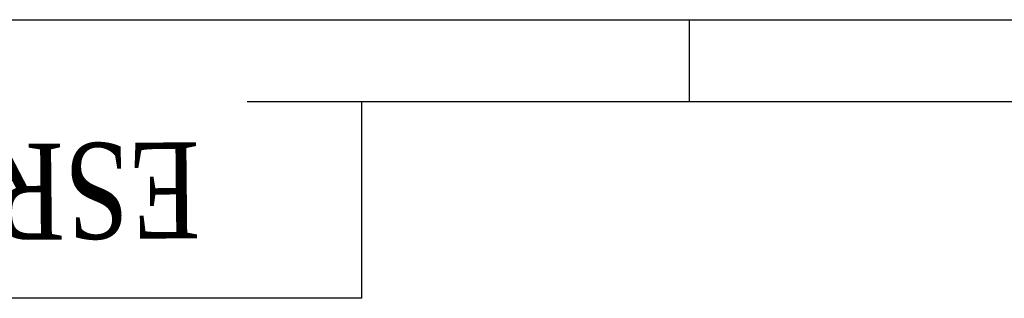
# Model space of a CAD drawing. Header units: millimetres. Extents: x 7590 to 10884, y -1862 to 419.
# Tile 68 of 83: x 8083 to 8544, y 289 to 419. Entities that reach past the tile are written whole.
import ezdxf

# ---------------------------------------------------------------- set-up
doc = ezdxf.new("R2010")
doc.units = ezdxf.units.MM
doc.layers.add('10', color=7, linetype='Continuous')
doc.layers.add('5', color=7, linetype='Continuous')
doc.styles.add('TH_GBDIM', font='romans.shx', dxfattribs={"width": 0.8, "bigfont": 'gbcbig.shx'})

msp = doc.modelspace()

# ---------------------------------------------------------------- linework, layer by layer
at = {"layer": '5'}
for p, q in [((7590.183, 419.328), (10815.783, 419.328)), ((8396.583, 380.928), (8396.583, 419.328)), ((7782.183, 380.928), (10777.383, 380.928)), ((8242.983, 288.768), (8242.983, 380.928)), ((8242.983, 288.768), (7782.183, 288.768))]:
    msp.add_line(p, q, dxfattribs=at)

# ---------------------------------------------------------------- next in the draw order: texts
at = {"layer": '10', "insert": (8010.134, 315.423), "char_height": 45, "attachment_point": 2, "rotation": 180.55569, "style": 'TH_GBDIM', "bg_fill": 2}
msp.add_mtext('{\\fTimes New Roman|b0|i0|c0|p0;ESR6-700Z20}', dxfattribs=at)

doc.saveas('drawing.dxf')
